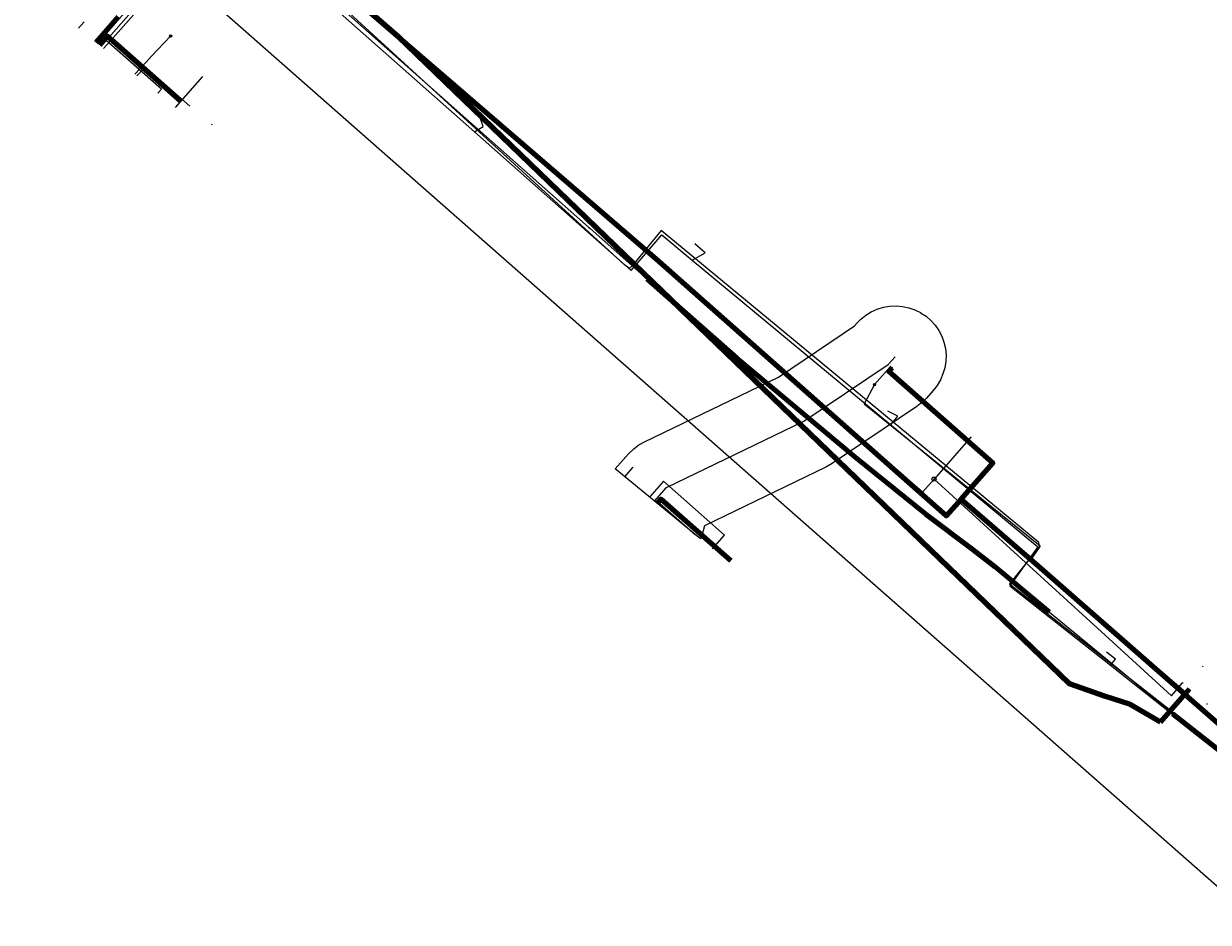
# Model space of a CAD drawing. Extents: x 73120 to 113741, y 434688 to 489241.
# Tile 9 of 256: x 99489 to 99606, y 474561 to 474649. Entities that reach past the tile are written whole.
import ezdxf
from ezdxf.enums import TextEntityAlignment as Align
from ezdxf.lldxf.tags import DXFTag

# ---------------------------------------------------------------- set-up
doc = ezdxf.new("R2010")
doc.units = 0
doc.header["$LTSCALE"] = 0.5
doc.linetypes.add('RI-OVERIG', pattern=[17, 5, -2, 2, -2, 0, -2, 2, -2])
for name, color, linetype, lineweight in [('B-WE-KL-DATA-G', 90, 'KL-DATA-N', 18), ('B-WE-KL-DATA_HULPSTUK-S', 90, 'Continuous', 25), ('B-WE-KL-DATA_KABELBED-G', 90, 'Continuous', 100), ('B-WE-KL-ET_LS-G', 190, 'KL-LS-N', 18), ('B-WE-KL-ET_LS_HULPSTUK-S', 190, 'Continuous', 25), ('B-WE-KL-ET_MS-G', 130, 'KL-MS-N', 18), ('B-WE-KL-ET_MS_MANTELBUIS-G', 130, 'Continuous', 100), ('B-WE-KL-GAS_LD-G', 50, 'KL-GAS-LD-N', 18), ('B-WE-KL-GAS_LD_HULPSTUK-S', 50, 'Continuous', 25), ('B-WE-KL-WATER-G', 170, 'KL-WATER-N', 18), ('B-WE-KL-WATER_HULPSTUK-S', 170, 'Continuous', 25), ('B-WE-OG-INFO-G', 7, 'Continuous', 18), ('B-WE-OG-INFO-GV', 7, 'Continuous', 18), ('B-WE-RI-DRUK-G', 210, 'RI-PERS', 18), ('B-WE-RI-VRIJVERVAL-G', 210, 'RI-OVERIG', 18), ('B-WE-RI-VRIJVERVAL_HULPSTUK-S', 210, 'Continuous', 25)]:
    doc.layers.add(name, color=color, linetype=linetype, lineweight=lineweight)
doc.styles.add('NLCS-ISO', font='NLCS-ISO.ttf')
tags = doc.linetypes.add('KL-DATA-N', pattern='A,4,-1,[101,NLCS.SHX,S=0.5,R=0,X=0,Y=0],-1,4,-1,["D",Standard,S=1,R=0,X=-0.25,Y=-0.5],-1.5', length=12.5).pattern_tags.tags
tags[18] = DXFTag(74, 10)
tags = doc.linetypes.add('KL-GAS-LD-N', pattern='A,4,-1,[69,NLCS.SHX,S=0.5,R=0,X=0,Y=0],-1,4,-1,["L",Standard,S=1,R=0,X=0.25,Y=-0.5],-2', length=13).pattern_tags.tags
tags[18] = DXFTag(74, 10)
tags = doc.linetypes.add('KL-LS-N', pattern='A,4,-1,[103,NLCS.SHX,S=0.75,R=0,X=0,Y=0],-1,4,-1,["L",Standard,S=1,R=0,X=0,Y=-0.5],-2', length=13).pattern_tags.tags
tags[18] = DXFTag(74, 10)
tags = doc.linetypes.add('KL-MS-N', pattern='A,4,-1,[103,NLCS.SHX,S=0.75,R=0,X=0,Y=0],-1,4,-1,["M",Standard,S=1,R=0,X=0,Y=-0.5],-2', length=13).pattern_tags.tags
tags[18] = DXFTag(74, 10)
doc.linetypes.add('KL-WATER-N', pattern='A,7,-0.5,[168,NLCS.SHX,S=0.75,R=0,X=0.75,Y=0],-2', length=9.5)
tags = doc.linetypes.add('RI-PERS', pattern='A,7,-2,["P",Standard,S=1.8,R=0,X=-0.5,Y=-0.9],-2,7,-2,[102,NLCS.SHX,S=1,R=180,X=0,Y=0],-2', length=22).pattern_tags.tags
tags[6] = DXFTag(74, 10)

# ---------------------------------------------------------------- blocks, each defined once
blk = doc.blocks.new('SKL-WTB_HULP_OVERIG-SO')
at = {"color": 0, "linetype": 'ByBlock', "lineweight": 18}
for points in [[(-0.14, 0.14), (0.14, -0.14)], [(0.14, 0.14), (-0.14, -0.14)]]:
    blk.add_lwpolyline(points, dxfattribs=at)
at = {"color": 0, "linetype": 'ByBlock', "lineweight": 18, "style": 'NLCS-ISO', "flags": 1}
for tag, p in [('TYPE', (1.5, 0)), ('OMSCHRIJVING', (1.5, -3)), ('LABEL', (1.5, -1.5))]:
    blk.add_attdef(tag, p, '', height=1, dxfattribs=at)
blk = doc.blocks.new('SKL-WTB_HULP_T STUK-SO')
at = {"color": 0, "linetype": 'ByBlock', "lineweight": 18}
blk.add_circle((0, 0), 1, dxfattribs=at)
at = {"color": 0, "linetype": 'ByBlock', "lineweight": -2, "style": 'NLCS-ISO'}
blk.add_text('T', height=1, dxfattribs=at).set_placement((0, 0), align=Align.MIDDLE_CENTER)
at = {"color": 0, "linetype": 'ByBlock', "lineweight": 18, "style": 'NLCS-ISO', "flags": 1}
for tag, p in [('TYPE', (1.5, 0)), ('OMSCHRIJVING', (1.5, -3)), ('LABEL', (1.5, -1.5))]:
    blk.add_attdef(tag, p, '', height=1, dxfattribs=at)
blk = doc.blocks.new('SKL-WTB_HULP_MOF-SO')
at = {"linetype": 'ByBlock', "lineweight": 18}
h = blk.add_hatch(color=0, dxfattribs=at)
h.dxf.hatch_style = 1
h.paths.add_polyline_path([(-0.5625, 0, 1), (0.5625, 0, 1)])
at = {"color": 0, "linetype": 'ByBlock', "lineweight": 18}
blk.add_circle((0, 0), 0.5625, dxfattribs=at)
at = {"color": 0, "linetype": 'ByBlock', "lineweight": 18, "style": 'NLCS-ISO', "flags": 1}
for tag, p in [('TYPE', (1.5, 0)), ('OMSCHRIJVING', (1.5, -3)), ('LABEL', (1.5, -1.5))]:
    blk.add_attdef(tag, p, '', height=1, dxfattribs=at)
blk = doc.blocks.new('SRI-HULP_OVERIG-SO')
at = {"color": 0, "linetype": 'ByBlock', "lineweight": 18}
for points in [[(-0.14, 0.14), (0.14, -0.14)], [(0.14, 0.14), (-0.14, -0.14)]]:
    blk.add_lwpolyline(points, dxfattribs=at)
at = {"color": 0, "linetype": 'ByBlock', "lineweight": 18, "style": 'NLCS-ISO', "flags": 1}
for tag, p in [('TYPE', (1.5, 0)), ('OMSCHRIJVING', (1.5, -3)), ('LABEL', (1.5, -1.5))]:
    blk.add_attdef(tag, p, '', height=1, dxfattribs=at)

msp = doc.modelspace()

# ---------------------------------------------------------------- linework, layer by layer
at = {"layer": 'B-WE-KL-DATA-G', "flags": 128}
for points in [[(99603.7, 474583.8), (99603.36, 474583.41), (99588.1, 474596.55), (99588.94, 474597.74), (99588.86, 474598.22), (99551.67, 474628.95), (99548.97, 474625.68), (99548.57, 474625.2), (99548.06, 474625.56), (99519.82, 474651.41), (99510.26, 474660.16), (99510.49, 474662.27), (99511.98, 474663.91), (99518.42, 474671.16), (99525.09, 474678.75), (99527.02, 474680.95), (99531.27, 474685.79), (99542.55, 474698.62), (99543.85, 474700.09), (99547.11, 474703.81), (99539.66, 474710.32), (99539.5, 474710.99), (99538.64, 474712.01), (99534.8, 474715.38), (99534.5, 474715.03)], [(99504.36, 474641.67), (99497.12, 474648.08), (99496.35, 474647.21)], [(99558.52, 474596.43), (99551.65, 474602.5), (99551.27, 474602.08)]]:
    msp.add_lwpolyline(points, dxfattribs=at)
at = {"layer": 'B-WE-KL-DATA_KABELBED-G', "flags": 128}
for points in [[(99581.22, 474602.5), (99579.74, 474600.84), (99551.17, 474626.13), (99513.6, 474658.52), (99512.81, 474659.22), (99512.57, 474659.45), (99512.35, 474659.7), (99512.16, 474659.96), (99511.98, 474660.24), (99511.83, 474660.53), (99511.71, 474660.84), (99511.61, 474661.16), (99511.54, 474661.48), (99511.49, 474661.8)], [(99548.97, 474625.68), (99525.78, 474648.05), (99520.74, 474652.47), (99519.82, 474651.41)], [(99498.22, 474649.98), (99496.01, 474647.48)], [(99504.36, 474641.67), (99497.12, 474648.08), (99496.35, 474647.21)], [(99595.43, 474583.06), (99591.88, 474584.31), (99548.97, 474625.68)], [(99581.22, 474602.5), (99584.32, 474606.02), (99574.08, 474615.05), (99574.42, 474615.44)], [(99558.52, 474596.43), (99551.65, 474602.5), (99551.27, 474602.08)], [(99581.22, 474602.5), (99588.76, 474595.94), (99610.65, 474576.78), (99698.33, 474507.72), (99701.2, 474507.97), (99701.65, 474508.17), (99702.3, 474508.63), (99709.95, 474517.13), (99731.83, 474500), (99735.84, 474496.87), (99737.12, 474498.33), (99737.92, 474497.64)], [(99603.36, 474583.41), (99603.7, 474583.8)], [(99600.83, 474580.52), (99597.8, 474582.31), (99595.43, 474583.06)], [(99600.83, 474580.52), (99603.36, 474583.41)]]:
    msp.add_lwpolyline(points, dxfattribs=at)
at = {"layer": 'B-WE-KL-ET_LS-G', "flags": 128}
for points in [[(99584.41, 474776.04), (99584.49, 474775.9), (99591.85, 474760.87), (99593.49, 474758.75), (99593.79, 474758.37), (99593.23, 474757.6), (99589.63, 474752.62), (99588.79, 474751.47), (99587.34, 474751.12), (99584.36, 474747.71), (99566.8, 474727.55), (99564.8, 474725.26), (99547.85, 474706.47), (99542.67, 474700.74), (99523.62, 474679.05), (99521.79, 474676.97), (99511.75, 474664.34), (99510.4, 474661.51), (99511.13, 474658.29), (99511.37, 474658.07), (99533.28, 474638.67), (99548.71, 474625), (99551.74, 474628.53), (99554.74, 474626.04), (99574.28, 474609.8), (99588.76, 474597.78), (99586.02, 474593.96), (99595.92, 474586.13), (99626.07, 474562.28), (99633.73, 474556.22), (99636.64, 474553.92), (99637.62, 474553.14), (99638.22, 474552.67), (99656.85, 474538.14), (99676.91, 474522.49), (99696.66, 474507.08)], [(99501.59, 474653.52), (99496.15, 474647.38)], [(99499.85, 474644.34), (99500.89, 474645.45), (99500.94, 474645.51), (99500.97, 474645.54), (99501.5, 474646.11), (99503.36, 474648.1)], [(99500.04, 474644.18), (99500.72, 474644.9), (99504.36, 474641.68)], [(99506.51, 474644.12), (99503.82, 474641.07)], [(99506.51, 474644.12), (99503.82, 474641.07)], [(99533.28, 474638.67), (99534.16, 474639.2), (99533.79, 474640.26)], [(99554.74, 474626.04), (99555.99, 474626.75), (99555, 474627.63)], [(99572.68, 474613.77), (99574.27, 474615.57)], [(99572.68, 474613.77), (99571.66, 474611.87), (99588.99, 474597.88), (99585.98, 474594.15), (99625.4, 474563.18)], [(99574.28, 474609.8), (99574.97, 474610.65), (99573.99, 474611.14)], [(99551.25, 474602.1), (99551.32, 474602.12), (99551.55, 474602.07), (99555.04, 474598.98)], [(99595.92, 474586.13), (99596.4, 474586.72), (99595.53, 474587.42)]]:
    msp.add_lwpolyline(points, dxfattribs=at)
at = {"layer": 'B-WE-KL-ET_MS-G', "flags": 128}
msp.add_lwpolyline([(99495.13, 474674.01), (99502.64, 474667.27), (99510.02, 474660.35), (99515.18, 474655.3), (99544.53, 474629.28), (99544.66, 474629.17), (99550.3, 474624.15), (99559.13, 474616.39), (99570.76, 474606.63), (99577.72, 474601.01), (99582.36, 474597.52), (99584.55, 474595.82), (99589.92, 474591.35), (99596, 474586.34), (99602.07, 474581.33), (99637.71, 474553.3), (99686.45, 474514.7), (99688.07, 474513.42), (99694.73, 474508.07), (99697.22, 474506.16), (99704.37, 474501.74), (99710.21, 474498.2), (99712.56, 474496.62), (99715.28, 474495.1), (99720.52, 474492.12), (99723.14, 474490.54), (99725.8, 474489.17), (99731.41, 474486.69), (99736.58, 474484.45), (99741.95, 474482.21), (99744.59, 474480.46), (99749.59, 474476.64), (99751.7, 474475.01), (99773.43, 474458), (99774.13, 474457.49), (99774.4, 474457.16), (99774.46, 474456.98), (99774.46, 474456.87), (99772.7, 474453.99), (99770.79, 474451.62), (99770.37, 474451.18), (99770.28, 474451.11), (99770.16, 474451.08), (99770.06, 474451.03), (99769.96, 474450.97), (99769.62, 474450.54)], dxfattribs=at)
at = {"layer": 'B-WE-KL-ET_MS_MANTELBUIS-G', "flags": 128}
for points in [[(99589.92, 474591.35), (99584.55, 474595.82), (99582.36, 474597.52), (99577.72, 474601.01), (99570.76, 474606.63), (99559.13, 474616.39), (99550.3, 474624.15)], [(99686.45, 474514.7), (99637.71, 474553.3), (99602.07, 474581.33)]]:
    msp.add_lwpolyline(points, dxfattribs=at)
at = {"layer": 'B-WE-KL-GAS_LD-G', "flags": 128}
for points in [[(99488.9, 474664.54), (99491.31, 474662.43), (99492.97, 474661.08), (99492.98, 474661.04), (99493.04, 474659.96), (99501.23, 474652.44), (99499.48, 474650.46), (99497.03, 474647.68), (99496.5, 474647.09)], [(99578.54, 474604.47), (99577.4, 474603.17), (99562.46, 474616.18), (99525.81, 474648.08), (99517.52, 474655.3), (99509.79, 474662.1), (99509.96, 474662.29)], [(99502.11, 474642.47), (99502.47, 474642.88), (99497.03, 474647.68)], [(99582.18, 474608.58), (99578.54, 474604.47)], [(99578.54, 474604.47), (99595.39, 474589.09)], [(99556.72, 474597.61), (99557.91, 474598.95), (99551.89, 474604.26), (99550.52, 474602.7)], [(99551.38, 474601.99), (99551.61, 474602.27)], [(99595.39, 474589.09), (99601.92, 474583.13), (99603.02, 474584.39)]]:
    msp.add_lwpolyline(points, dxfattribs=at)
at = {"layer": 'B-WE-KL-WATER-G', "flags": 128}
for points in [[(99502.57, 474653.21), (99499.74, 474650.23), (99497.68, 474647.9), (99496.77, 474646.87)], [(99497.68, 474647.9), (99505.27, 474641.2)], [(99551.02, 474602.29), (99552.21, 474603.63), (99565.71, 474610.16), (99574.01, 474615.75), (99574.05, 474615.77), (99574.71, 474616.52)]]:
    msp.add_lwpolyline(points, dxfattribs=at)
at = {"layer": 'B-WE-OG-INFO-G', "flags": 128}
msp.add_lwpolyline([(99589.92, 474591.35), (99584.55, 474595.82), (99582.36, 474597.52), (99577.72, 474601.01), (99570.76, 474606.63), (99559.13, 474616.39), (99550.3, 474624.15)], dxfattribs=at)
at = {"layer": 'B-WE-OG-INFO-GV', "flags": 128}
msp.add_lwpolyline([(99555.53, 474598.58), (99547.15, 474605.47), (99548.46, 474606.95), (99548.46, 474606.95), (99548.97, 474607.45), (99548.97, 474607.45), (99549.48, 474607.83), (99549.48, 474607.83), (99550.03, 474608.14), (99550.03, 474608.14), (99563.21, 474614.52), (99570.72, 474619.57), (99570.96, 474619.84), (99570.96, 474619.84), (99571.33, 474620.22), (99571.33, 474620.22), (99571.82, 474620.61), (99571.82, 474620.62), (99572.36, 474620.95), (99572.36, 474620.95), (99572.94, 474621.21), (99572.94, 474621.21), (99573.55, 474621.39), (99573.55, 474621.39), (99574.17, 474621.5), (99574.17, 474621.5), (99574.8, 474621.53), (99574.8, 474621.53), (99575.43, 474621.48), (99575.44, 474621.48), (99576.05, 474621.35), (99576.06, 474621.34), (99576.65, 474621.14), (99576.65, 474621.14), (99577.22, 474620.86), (99577.22, 474620.85), (99577.75, 474620.5), (99577.75, 474620.5), (99578.23, 474620.09), (99578.23, 474620.09), (99578.65, 474619.62), (99578.65, 474619.62), (99579.01, 474619.1), (99579.01, 474619.09), (99579.3, 474618.53), (99579.3, 474618.53), (99579.51, 474617.94), (99579.52, 474617.94), (99579.66, 474617.32), (99579.66, 474617.32), (99579.72, 474616.69), (99579.72, 474616.69), (99579.7, 474616.06), (99579.7, 474616.06), (99579.6, 474615.43), (99579.6, 474615.43), (99579.42, 474614.82), (99579.42, 474614.82), (99579.17, 474614.24), (99579.17, 474614.24), (99578.85, 474613.7), (99578.85, 474613.7), (99578.46, 474613.2), (99578.46, 474613.2), (99577.8, 474612.45), (99577.79, 474612.45), (99577.35, 474612), (99577.35, 474612), (99576.84, 474611.61), (99576.84, 474611.61), (99568.51, 474606.01), (99568.51, 474606), (99567.9, 474605.65), (99567.89, 474605.65), (99555.93, 474599.87), (99555.82, 474599.36), (99555.82, 474599.36), (99555.62, 474598.76), (99555.62, 474598.76)], close=True, dxfattribs=at)
at = {"layer": 'B-WE-RI-DRUK-G', "flags": 128}
msp.add_lwpolyline([(99768.96, 474424.97), (99773.38, 474440.61), (99750.4, 474458.56), (99718.9, 474483.18), (99644.28, 474539.5), (99632.34, 474545.53), (99630.12, 474543.48), (99504.23, 474654.3), (99503.16, 474664.3)], dxfattribs=at)
at = {"layer": 'B-WE-RI-VRIJVERVAL-G', "flags": 128}
for points in [[(99500.59, 474655.9), (99494.31, 474648.89)], [(99548.1, 474604.69), (99548.89, 474605.6)]]:
    msp.add_lwpolyline(points, dxfattribs=at)

# ---------------------------------------------------------------- block references
at = {"layer": 'B-WE-KL-DATA_HULPSTUK-S', "xscale": 0.2, "yscale": 0.2, "zscale": 0.2}
for p in [(99574.42, 474615.44), (99581.22, 474602.5), (99581.22, 474602.5), (99581.22, 474602.5)]:
    msp.add_blockref('SKL-WTB_HULP_OVERIG-SO', p, dxfattribs=at)
at = {"layer": 'B-WE-KL-ET_LS_HULPSTUK-S', "xscale": 0.2, "yscale": 0.2, "zscale": 0.2}
for name, p in [('SKL-WTB_HULP_MOF-SO', (99503.36, 474648.1)), ('SKL-WTB_HULP_OVERIG-SO', (99504.36, 474641.68)), ('SKL-WTB_HULP_OVERIG-SO', (99507.41, 474639.38)), ('SKL-WTB_HULP_OVERIG-SO', (99574.27, 474615.57)), ('SKL-WTB_HULP_MOF-SO', (99572.68, 474613.77)), ('SKL-WTB_HULP_OVERIG-SO', (99605, 474586)), ('SKL-WTB_HULP_OVERIG-SO', (99605.4, 474582.31))]:
    msp.add_blockref(name, p, dxfattribs=at)
at = {"layer": 'B-WE-KL-GAS_LD_HULPSTUK-S', "xscale": 0.2, "yscale": 0.2, "zscale": 0.2}
for name, p in [('SKL-WTB_HULP_OVERIG-SO', (99497.03, 474647.68)), ('SKL-WTB_HULP_OVERIG-SO', (99582.18, 474608.58)), ('SKL-WTB_HULP_T STUK-SO', (99578.54, 474604.47)), ('SKL-WTB_HULP_OVERIG-SO', (99551.61, 474602.27)), ('SKL-WTB_HULP_OVERIG-SO', (99595.39, 474589.09)), ('SKL-WTB_HULP_OVERIG-SO', (99603.02, 474584.39))]:
    msp.add_blockref(name, p, dxfattribs=at)
at = {"layer": 'B-WE-KL-WATER_HULPSTUK-S', "xscale": 0.2, "yscale": 0.2, "zscale": 0.2}
msp.add_blockref('SKL-WTB_HULP_OVERIG-SO', (99497.68, 474647.9), dxfattribs=at)
at = {"layer": 'B-WE-RI-VRIJVERVAL_HULPSTUK-S', "xscale": 0.2, "yscale": 0.2, "zscale": 0.2}
msp.add_blockref('SRI-HULP_OVERIG-SO', (99548.89, 474605.6), dxfattribs=at)

doc.saveas('drawing.dxf')
